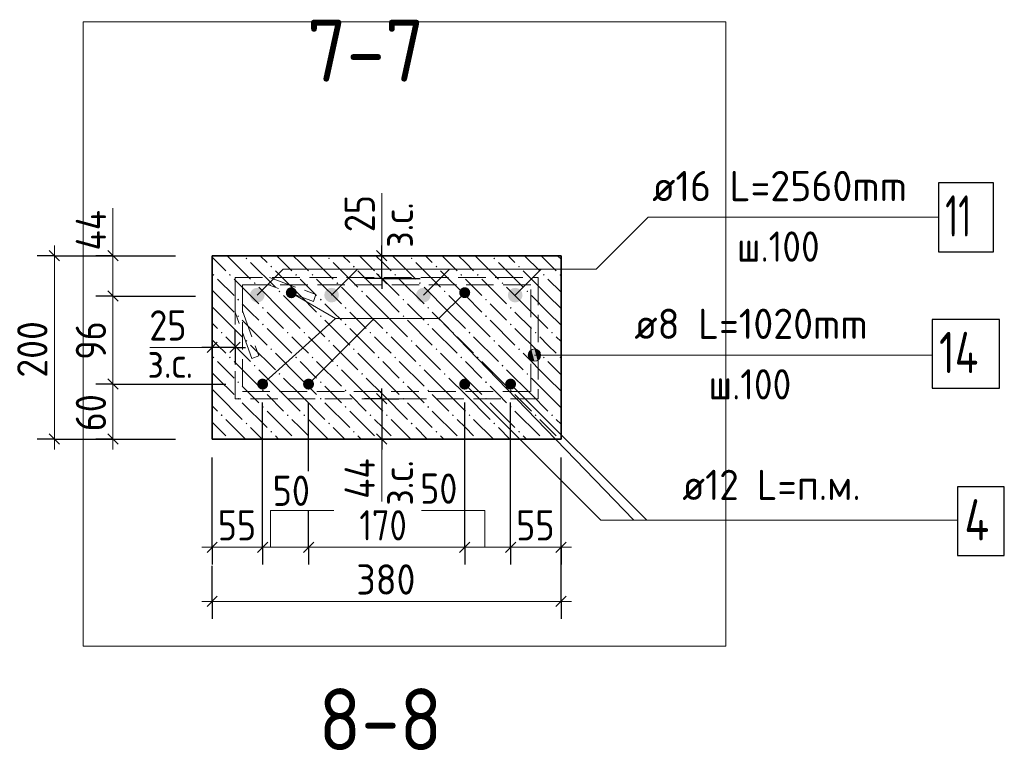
# Model space of a CAD drawing. Header units: millimetres. Extents: x 0 to 50400, y 0 to 35640.
# Tile 24 of 34: x 32481 to 41063, y 15562 to 21943. Entities that reach past the tile are written whole.
import ezdxf

# ---------------------------------------------------------------- set-up
doc = ezdxf.new("R2010")
doc.units = ezdxf.units.MM
doc.linetypes.add('______2', pattern=[324, 240, -84])
for name, color, linetype, lineweight in [('Standard', 7, 'Continuous', 25), ('ДОП Верх по Х', 7, 'Continuous', 25), ('ЖБ Перекрытие верхний уровень', 7, 'Continuous', 35), ('Размерная линия_ общее', 7, 'Continuous', 13), ('Тени', 7, 'Continuous', 13)]:
    doc.layers.add(name, color=color, linetype=linetype, lineweight=lineweight)
doc.layers.add('Поперечное армирование AW фон', color=7, linetype='______2', lineweight=13, true_color=0xa0a0a0)
doc.styles.add('ISOCPEUR', font='txt')

msp = doc.modelspace()

# ---------------------------------------------------------------- hatches: boundary and pattern name
at = {"layer": 'Standard', "linetype": 'Continuous', "lineweight": 13, "transparency": 33554687}
for points in [[(36940.8, 18971.6), (36940.8, 19064.5), (36921.4, 19045)], [(36967.8, 18964), (36967.8, 19072), (36940.8, 19064.5)], [(36967.8, 18964), (36940.8, 19064.5), (36940.8, 18971.6)], [(36994.8, 18971.6), (36994.8, 19064.5), (36967.8, 19072)], [(36994.8, 18971.6), (36967.8, 19072), (36967.8, 18964)], [(37014.2, 18991), (37014.2, 19045), (36994.8, 19064.5)], [(37014.2, 18991), (36994.8, 19064.5), (36994.8, 18971.6)], [(36921.4, 18991), (36921.4, 19045), (36913.8, 19018)], [(36940.8, 18971.6), (36921.4, 19045), (36921.4, 18991)], [(37014.2, 19045), (37014.2, 18991), (37021.8, 19018)]]:
    msp.add_hatch(color=7, dxfattribs=at).paths.add_polyline_path(points)
at = {"layer": 'ДОП Верх по Х', "linetype": 'Continuous', "lineweight": 25, "transparency": 33554687}
for points in [[(34615.8, 19540.8), (34610.9, 19565.3), (34597.1, 19586.1), (34576.3, 19599.9), (34551.8, 19604.8), (34527.3, 19599.9), (34506.6, 19586.1), (34492.7, 19565.3), (34487.8, 19540.8), (34492.7, 19516.3), (34506.6, 19495.6), (34527.3, 19481.7), (34551.8, 19476.8), (34576.3, 19481.7), (34597.1, 19495.6), (34610.9, 19516.3)], [(35263.8, 19540.8), (35258.9, 19565.3), (35245.1, 19586.1), (35224.3, 19599.9), (35199.8, 19604.8), (35175.3, 19599.9), (35154.5, 19586.1), (35140.7, 19565.3), (35135.8, 19540.8), (35140.7, 19516.3), (35154.5, 19495.6), (35175.3, 19481.7), (35199.8, 19476.8), (35224.3, 19481.7), (35245.1, 19495.6), (35258.9, 19516.3)], [(36063.8, 19540.8), (36058.9, 19565.3), (36045.1, 19586.1), (36024.3, 19599.9), (35999.8, 19604.8), (35975.3, 19599.9), (35954.5, 19586.1), (35940.7, 19565.3), (35935.8, 19540.8), (35940.7, 19516.3), (35954.5, 19495.6), (35975.3, 19481.7), (35999.8, 19476.8), (36024.3, 19481.7), (36045.1, 19495.6), (36058.9, 19516.3)], [(36863.8, 19540.8), (36858.9, 19565.3), (36845.1, 19586.1), (36824.3, 19599.9), (36799.8, 19604.8), (36775.3, 19599.9), (36754.5, 19586.1), (36740.7, 19565.3), (36735.8, 19540.8), (36740.7, 19516.3), (36754.5, 19495.6), (36775.3, 19481.7), (36799.8, 19476.8), (36824.3, 19481.7), (36845.1, 19495.6), (36858.9, 19516.3)]]:
    msp.add_hatch(color=7, dxfattribs=at).paths.add_polyline_path(points)
at = {"layer": 'ЖБ Перекрытие верхний уровень', "linetype": 'Continuous', "lineweight": 18, "transparency": 33554687}
for points in [[(34449.7, 19861.4), (34457.5, 19869.2), (34465.3, 19861.4), (34457.5, 19853.6)], [(35169.7, 19861.4), (35177.5, 19869.2), (35185.3, 19861.4), (35177.5, 19853.6)], [(35889.7, 19861.4), (35897.5, 19869.2), (35905.3, 19861.4), (35897.5, 19853.6)], [(36609.7, 19861.4), (36617.5, 19869.2), (36625.3, 19861.4), (36617.5, 19853.6)], [(34665.7, 19789.4), (34673.5, 19797.2), (34681.3, 19789.4), (34673.5, 19781.6)], [(35385.7, 19789.4), (35393.5, 19797.2), (35401.3, 19789.4), (35393.5, 19781.6)], [(36105.7, 19789.4), (36113.5, 19797.2), (36121.3, 19789.4), (36113.5, 19781.6)], [(36825.7, 19789.4), (36833.5, 19797.2), (36841.3, 19789.4), (36833.5, 19781.6)], [(34161.7, 19717.4), (34169.5, 19725.2), (34177.3, 19717.4), (34169.5, 19709.6)], [(34305.7, 19717.4), (34313.5, 19725.2), (34321.3, 19717.4), (34313.5, 19709.6)], [(34521.7, 19645.4), (34529.5, 19653.2), (34537.3, 19645.4), (34529.5, 19637.6)], [(34881.7, 19717.4), (34889.5, 19725.2), (34897.3, 19717.4), (34889.5, 19709.6)], [(35025.7, 19717.4), (35033.5, 19725.2), (35041.3, 19717.4), (35033.5, 19709.6)], [(35241.7, 19645.4), (35249.5, 19653.2), (35257.3, 19645.4), (35249.5, 19637.6)], [(35601.7, 19717.4), (35609.5, 19725.2), (35617.3, 19717.4), (35609.5, 19709.6)], [(35745.7, 19717.4), (35753.5, 19725.2), (35761.3, 19717.4), (35753.5, 19709.6)], [(35961.7, 19645.4), (35969.5, 19653.2), (35977.3, 19645.4), (35969.5, 19637.6)], [(36321.7, 19717.4), (36329.5, 19725.2), (36337.3, 19717.4), (36329.5, 19709.6)], [(36465.7, 19717.4), (36473.5, 19725.2), (36481.3, 19717.4), (36473.5, 19709.6)], [(36681.7, 19645.4), (36689.5, 19653.2), (36697.3, 19645.4), (36689.5, 19637.6)], [(37041.7, 19717.4), (37049.5, 19725.2), (37057.3, 19717.4), (37049.5, 19709.6)], [(37185.7, 19717.4), (37193.5, 19725.2), (37199.8, 19718.8), (37199.8, 19715.9), (37193.5, 19709.6)], [(34737.7, 19573.4), (34745.5, 19581.2), (34753.3, 19573.4), (34745.5, 19565.6)], [(35457.7, 19573.4), (35465.5, 19581.2), (35473.3, 19573.4), (35465.5, 19565.6)], [(36177.7, 19573.4), (36185.5, 19581.2), (36193.3, 19573.4), (36185.5, 19565.6)], [(36897.7, 19573.4), (36905.5, 19581.2), (36913.3, 19573.4), (36905.5, 19565.6)], [(34377.7, 19501.4), (34385.5, 19509.2), (34393.3, 19501.4), (34385.5, 19493.6)], [(35097.7, 19501.4), (35105.5, 19509.2), (35113.3, 19501.4), (35105.5, 19493.6)], [(35817.7, 19501.4), (35825.5, 19509.2), (35833.3, 19501.4), (35825.5, 19493.6)], [(36537.7, 19501.4), (36545.5, 19509.2), (36553.3, 19501.4), (36545.5, 19493.6)], [(34593.7, 19429.4), (34601.5, 19437.2), (34609.3, 19429.4), (34601.5, 19421.6)], [(35313.7, 19429.4), (35321.5, 19437.2), (35329.3, 19429.4), (35321.5, 19421.6)], [(36033.7, 19429.4), (36041.5, 19437.2), (36049.3, 19429.4), (36041.5, 19421.6)], [(36753.7, 19429.4), (36761.5, 19437.2), (36769.3, 19429.4), (36761.5, 19421.6)], [(34377.7, 19357.4), (34385.5, 19365.2), (34393.3, 19357.4), (34385.5, 19349.6)], [(35097.7, 19357.4), (35105.5, 19365.2), (35113.3, 19357.4), (35105.5, 19349.6)], [(35817.7, 19357.4), (35825.5, 19365.2), (35833.3, 19357.4), (35825.5, 19349.6)], [(36537.7, 19357.4), (36545.5, 19365.2), (36553.3, 19357.4), (36545.5, 19349.6)], [(34593.7, 19285.4), (34601.5, 19293.2), (34609.3, 19285.4), (34601.5, 19277.6)], [(35313.7, 19285.4), (35321.5, 19293.2), (35329.3, 19285.4), (35321.5, 19277.6)], [(36033.7, 19285.4), (36041.5, 19293.2), (36049.3, 19285.4), (36041.5, 19277.6)], [(36753.7, 19285.4), (36761.5, 19293.2), (36769.3, 19285.4), (36761.5, 19277.6)], [(34233.7, 19213.4), (34241.5, 19221.2), (34249.3, 19213.4), (34241.5, 19205.6)], [(34449.7, 19141.4), (34457.5, 19149.2), (34465.3, 19141.4), (34457.5, 19133.6)], [(34809.7, 19213.4), (34817.5, 19221.2), (34825.3, 19213.4), (34817.5, 19205.6)], [(34953.7, 19213.4), (34961.5, 19221.2), (34969.3, 19213.4), (34961.5, 19205.6)], [(35169.7, 19141.4), (35177.5, 19149.2), (35185.3, 19141.4), (35177.5, 19133.6)], [(35529.7, 19213.4), (35537.5, 19221.2), (35545.3, 19213.4), (35537.5, 19205.6)], [(35673.7, 19213.4), (35681.5, 19221.2), (35689.3, 19213.4), (35681.5, 19205.6)], [(35889.7, 19141.4), (35897.5, 19149.2), (35905.3, 19141.4), (35897.5, 19133.6)], [(36249.7, 19213.4), (36257.5, 19221.2), (36265.3, 19213.4), (36257.5, 19205.6)], [(36393.7, 19213.4), (36401.5, 19221.2), (36409.3, 19213.4), (36401.5, 19205.6)], [(36609.7, 19141.4), (36617.5, 19149.2), (36625.3, 19141.4), (36617.5, 19133.6)], [(36969.7, 19213.4), (36977.5, 19221.2), (36985.3, 19213.4), (36977.5, 19205.6)], [(37113.7, 19213.4), (37121.5, 19221.2), (37129.3, 19213.4), (37121.5, 19205.6)], [(34665.7, 19069.4), (34673.5, 19077.2), (34681.3, 19069.4), (34673.5, 19061.6)], [(35385.7, 19069.4), (35393.5, 19077.2), (35401.3, 19069.4), (35393.5, 19061.6)], [(36105.7, 19069.4), (36113.5, 19077.2), (36121.3, 19069.4), (36113.5, 19061.6)], [(36825.7, 19069.4), (36833.5, 19077.2), (36841.3, 19069.4), (36833.5, 19061.6)], [(34161.7, 18997.4), (34169.5, 19005.2), (34177.3, 18997.4), (34169.5, 18989.6)], [(34305.7, 18997.4), (34313.5, 19005.2), (34321.3, 18997.4), (34313.5, 18989.6)], [(34881.7, 18997.4), (34889.5, 19005.2), (34897.3, 18997.4), (34889.5, 18989.6)], [(35025.7, 18997.4), (35033.5, 19005.2), (35041.3, 18997.4), (35033.5, 18989.6)], [(35601.7, 18997.4), (35609.5, 19005.2), (35617.3, 18997.4), (35609.5, 18989.6)], [(35745.7, 18997.4), (35753.5, 19005.2), (35761.3, 18997.4), (35753.5, 18989.6)], [(36321.7, 18997.4), (36329.5, 19005.2), (36337.3, 18997.4), (36329.5, 18989.6)], [(36465.7, 18997.4), (36473.5, 19005.2), (36481.3, 18997.4), (36473.5, 18989.6)], [(37041.7, 18997.4), (37049.5, 19005.2), (37057.3, 18997.4), (37049.5, 18989.6)], [(37185.7, 18997.4), (37193.5, 19005.2), (37199.8, 18998.8), (37199.8, 18995.9), (37193.5, 18989.6)], [(34521.7, 18925.4), (34529.5, 18933.2), (34537.3, 18925.4), (34529.5, 18917.6)], [(35241.7, 18925.4), (35249.5, 18933.2), (35257.3, 18925.4), (35249.5, 18917.6)], [(35961.7, 18925.4), (35969.5, 18933.2), (35977.3, 18925.4), (35969.5, 18917.6)], [(36681.7, 18925.4), (36689.5, 18933.2), (36697.3, 18925.4), (36689.5, 18917.6)], [(34737.7, 18853.4), (34745.5, 18861.2), (34753.3, 18853.4), (34745.5, 18845.6)], [(35457.7, 18853.4), (35465.5, 18861.2), (35473.3, 18853.4), (35465.5, 18845.6)], [(36177.7, 18853.4), (36185.5, 18861.2), (36193.3, 18853.4), (36185.5, 18845.6)], [(36897.7, 18853.4), (36905.5, 18861.2), (36913.3, 18853.4), (36905.5, 18845.6)], [(34377.7, 18781.4), (34385.5, 18789.2), (34393.3, 18781.4), (34385.5, 18773.6)], [(34593.7, 18709.4), (34601.5, 18717.2), (34609.3, 18709.4), (34601.5, 18701.6)], [(35097.7, 18781.4), (35105.5, 18789.2), (35113.3, 18781.4), (35105.5, 18773.6)], [(35313.7, 18709.4), (35321.5, 18717.2), (35329.3, 18709.4), (35321.5, 18701.6)], [(35817.7, 18781.4), (35825.5, 18789.2), (35833.3, 18781.4), (35825.5, 18773.6)], [(36033.7, 18709.4), (36041.5, 18717.2), (36049.3, 18709.4), (36041.5, 18701.6)], [(36537.7, 18781.4), (36545.5, 18789.2), (36553.3, 18781.4), (36545.5, 18773.6)], [(36753.7, 18709.4), (36761.5, 18717.2), (36769.3, 18709.4), (36761.5, 18701.6)], [(34377.7, 18637.4), (34385.5, 18645.2), (34393.3, 18637.4), (34385.5, 18629.6)], [(35097.7, 18637.4), (35105.5, 18645.2), (35113.3, 18637.4), (35105.5, 18629.6)], [(35817.7, 18637.4), (35825.5, 18645.2), (35833.3, 18637.4), (35825.5, 18629.6)], [(36537.7, 18637.4), (36545.5, 18645.2), (36553.3, 18637.4), (36545.5, 18629.6)], [(34593.7, 18565.4), (34601.5, 18573.2), (34609.3, 18565.4), (34601.5, 18557.6)], [(35313.7, 18565.4), (35321.5, 18573.2), (35329.3, 18565.4), (35321.5, 18557.6)], [(36033.7, 18565.4), (36041.5, 18573.2), (36049.3, 18565.4), (36041.5, 18557.6)], [(36753.7, 18565.4), (36761.5, 18573.2), (36769.3, 18565.4), (36761.5, 18557.6)], [(34233.7, 18493.4), (34241.5, 18501.2), (34249.3, 18493.4), (34241.5, 18485.6)], [(34809.7, 18493.4), (34817.5, 18501.2), (34825.3, 18493.4), (34817.5, 18485.6)], [(34953.7, 18493.4), (34961.5, 18501.2), (34969.3, 18493.4), (34961.5, 18485.6)], [(35529.7, 18493.4), (35537.5, 18501.2), (35545.3, 18493.4), (35537.5, 18485.6)], [(35673.7, 18493.4), (35681.5, 18501.2), (35689.3, 18493.4), (35681.5, 18485.6)], [(36249.7, 18493.4), (36257.5, 18501.2), (36265.3, 18493.4), (36257.5, 18485.6)], [(36393.7, 18493.4), (36401.5, 18501.2), (36409.3, 18493.4), (36401.5, 18485.6)], [(36969.7, 18493.4), (36977.5, 18501.2), (36985.3, 18493.4), (36977.5, 18485.6)], [(37113.7, 18493.4), (37121.5, 18501.2), (37129.3, 18493.4), (37121.5, 18485.6)], [(34449.7, 18421.4), (34457.5, 18429.2), (34465.3, 18421.4), (34457.5, 18413.6)], [(35169.7, 18421.4), (35177.5, 18429.2), (35185.3, 18421.4), (35177.5, 18413.6)], [(35889.7, 18421.4), (35897.5, 18429.2), (35905.3, 18421.4), (35897.5, 18413.6)], [(36609.7, 18421.4), (36617.5, 18429.2), (36625.3, 18421.4), (36617.5, 18413.6)], [(34169.1, 18284.8), (34169.5, 18285.2), (34169.8, 18284.8)], [(34313.1, 18284.8), (34313.5, 18285.2), (34313.8, 18284.8)], [(34665.7, 18349.4), (34673.5, 18357.2), (34681.3, 18349.4), (34673.5, 18341.6)], [(34889.1, 18284.8), (34889.5, 18285.2), (34889.8, 18284.8)], [(35033.1, 18284.8), (35033.5, 18285.2), (35033.8, 18284.8)], [(35385.7, 18349.4), (35393.5, 18357.2), (35401.3, 18349.4), (35393.5, 18341.6)], [(35609.1, 18284.8), (35609.5, 18285.2), (35609.8, 18284.8)], [(35753.1, 18284.8), (35753.5, 18285.2), (35753.8, 18284.8)], [(36105.7, 18349.4), (36113.5, 18357.2), (36121.3, 18349.4), (36113.5, 18341.6)], [(36329.1, 18284.8), (36329.5, 18285.2), (36329.8, 18284.8)], [(36473.1, 18284.8), (36473.5, 18285.2), (36473.8, 18284.8)], [(36825.7, 18349.4), (36833.5, 18357.2), (36841.3, 18349.4), (36833.5, 18341.6)], [(37049.1, 18284.8), (37049.5, 18285.2), (37049.8, 18284.8)], [(37193.1, 18284.8), (37193.5, 18285.2), (37193.8, 18284.8)]]:
    msp.add_hatch(color=7, dxfattribs=at).paths.add_polyline_path(points, flags=16)
at = {"layer": 'Тени', "linetype": 'Continuous', "lineweight": 13, "transparency": 33554687}
for points in [[(34896.5, 19561.7), (34892.8, 19580), (34882.4, 19595.6), (34866.8, 19606), (34848.5, 19609.7), (34830.1, 19606), (34814.5, 19595.6), (34804.1, 19580), (34800.5, 19561.7), (34804.1, 19543.3), (34814.5, 19527.7), (34830.1, 19517.3), (34848.5, 19513.7), (34866.8, 19517.3), (34882.4, 19527.7), (34892.8, 19543.3)], [(36407.8, 19562.3), (36404.2, 19580.7), (36393.8, 19596.3), (36378.2, 19606.7), (36359.8, 19610.3), (36341.4, 19606.7), (36325.9, 19596.3), (36315.5, 19580.7), (36311.8, 19562.3), (36315.5, 19544), (36325.9, 19528.4), (36341.4, 19518), (36359.8, 19514.3), (36378.2, 19518), (36393.8, 19528.4), (36404.2, 19544)], [(34646.7, 18764.8), (34643, 18783.2), (34632.6, 18798.8), (34617.1, 18809.2), (34598.7, 18812.8), (34580.3, 18809.2), (34564.8, 18798.8), (34554.4, 18783.2), (34550.7, 18764.8), (34554.4, 18746.5), (34564.8, 18730.9), (34580.3, 18720.5), (34598.7, 18716.8), (34617.1, 18720.5), (34632.6, 18730.9), (34643, 18746.5)], [(35046.7, 18764.8), (35043.1, 18783.2), (35032.6, 18798.8), (35017.1, 18809.2), (34998.7, 18812.8), (34980.3, 18809.2), (34964.8, 18798.8), (34954.4, 18783.2), (34950.7, 18764.8), (34954.4, 18746.5), (34964.8, 18730.9), (34980.3, 18720.5), (34998.7, 18716.8), (35017.1, 18720.5), (35032.6, 18730.9), (35043.1, 18746.5)], [(36407.8, 18764.8), (36404.2, 18783.2), (36393.8, 18798.8), (36378.2, 18809.2), (36359.8, 18812.8), (36341.4, 18809.2), (36325.9, 18798.8), (36315.5, 18783.2), (36311.8, 18764.8), (36315.5, 18746.5), (36325.9, 18730.9), (36341.4, 18720.5), (36359.8, 18716.8), (36378.2, 18720.5), (36393.8, 18730.9), (36404.2, 18746.5)], [(36807.8, 18764.8), (36804.1, 18783.2), (36793.7, 18798.8), (36778.2, 18809.2), (36759.8, 18812.8), (36741.4, 18809.2), (36725.9, 18798.8), (36715.5, 18783.2), (36711.8, 18764.8), (36715.5, 18746.5), (36725.9, 18730.9), (36741.4, 18720.5), (36759.8, 18716.8), (36778.2, 18720.5), (36793.7, 18730.9), (36804.1, 18746.5)]]:
    msp.add_hatch(color=7, dxfattribs=at).paths.add_polyline_path(points)

# ---------------------------------------------------------------- linework, layer by layer
at = {"layer": 'Standard', "color": 7, "linetype": 'Continuous', "lineweight": 13, "transparency": 33554687}
for p, q in [((35636.6, 19884.8), (35636.6, 20428.8)), ((33293.8, 19884.8), (33293.8, 20300.8)), ((35199.8, 19540.8), (35426.1, 19767.1)), ((35999.8, 19540.8), (36226.1, 19767.1)), ((36799.8, 19540.8), (37026.1, 19767.1)), ((34848.5, 19561.7), (35233.3, 19336.1)), ((34598.7, 18764.8), (35233.3, 19336.1)), ((34998.7, 18764.8), (35569.9, 19336.1)), ((36133.5, 19336.1), (37835, 17576.9)), ((34158.7, 19084.8), (33614.7, 19084.8)), ((36967.8, 19072), (36967.8, 19072)), ((36913.8, 19018), (36913.8, 19018)), ((40433.9, 19018), (36967.8, 19018)), ((37021.8, 19018), (37021.8, 19018)), ((36967.8, 18964), (36967.8, 18964)), ((36759.8, 18764.8), (37947.7, 17576.9)), ((35636.6, 17740.8), (35636.6, 18284.8)), ((34666.1, 17341.2), (34666.1, 17661.2)), ((34666.1, 17661.2), (35218.1, 17661.2)), ((36536, 17661.2), (35984, 17661.2)), ((36536, 17341.2), (36536, 17661.2))]:
    msp.add_line(p, q, dxfattribs=at)
at = {"layer": 'Standard', "color": 254, "linetype": 'Continuous', "lineweight": 13, "true_color": 0xc4c4ff, "transparency": 33554687}
msp.add_lwpolyline([(33035, 16479.3), (38635, 16479.3), (38635, 21925.1), (33035, 21925.1), (33035, 16479.3)], dxfattribs=at)
at = {"layer": 'Standard', "color": 7, "linetype": 'Continuous', "lineweight": 13, "transparency": 33554687}
for points in [[(34778.1, 19767.1), (37506.1, 19767.1), (37958.6, 20219.6), (40487.9, 20219.6)], [(34551.8, 19540.8), (34778.1, 19767.1), (35426.1, 19767.1)], [(36359.8, 19562.3), (36133.5, 19336.1), (35233.3, 19336.1)], [(36359.8, 18764.8), (37547.7, 17576.9), (40654.9, 17576.9)]]:
    msp.add_lwpolyline(points, dxfattribs=at)
msp.add_circle((36967.8, 19018), 54, dxfattribs=at)
at = {"layer": 'ДОП Верх по Х', "color": 7, "linetype": 'Continuous', "lineweight": 25, "transparency": 33554687}
msp.add_lwpolyline([(40487.9, 19919.6), (40967.9, 19919.6), (40967.9, 20519.6), (40487.9, 20519.6), (40487.9, 19919.6)], dxfattribs=at)
at = {"layer": 'ЖБ Перекрытие верхний уровень', "color": 7, "linetype": 'Continuous', "lineweight": 35, "transparency": 33554687}
for p, q in [((34158.7, 19884.8), (34158.7, 18284.8)), ((37199.8, 19884.8), (34158.7, 19884.8)), ((37199.8, 18284.8), (37199.8, 19884.8)), ((34158.7, 18284.8), (37199.8, 18284.8))]:
    msp.add_line(p, q, dxfattribs=at)
at = {"layer": 'ЖБ Перекрытие верхний уровень', "color": 9, "linetype": 'Continuous', "lineweight": 18, "true_color": 0xc7c7c7, "transparency": 33554687}
for p, q in [((34205.5, 19825.4), (34158.7, 19872.1)), ((34277.5, 19753.4), (34205.5, 19825.4)), ((34290, 19884.8), (34493.5, 19681.4)), ((34493.5, 19825.4), (34709.5, 19609.4)), ((34578, 19884.8), (34637.5, 19825.4)), ((34722, 19884.8), (34853.5, 19753.4)), ((34925.5, 19825.4), (34866, 19884.8)), ((34997.5, 19753.4), (34925.5, 19825.4)), ((35010, 19884.8), (35213.5, 19681.4)), ((35213.5, 19825.4), (35429.5, 19609.4)), ((35298, 19884.8), (35357.5, 19825.4)), ((35442, 19884.8), (35573.5, 19753.4)), ((35645.5, 19825.4), (35586, 19884.8)), ((35717.5, 19753.4), (35645.5, 19825.4)), ((35730, 19884.8), (35933.5, 19681.4)), ((35933.5, 19825.4), (36149.5, 19609.4)), ((36018, 19884.8), (36077.5, 19825.4)), ((36162, 19884.8), (36293.5, 19753.4)), ((36365.5, 19825.4), (36306, 19884.8)), ((36437.5, 19753.4), (36365.5, 19825.4)), ((36450, 19884.8), (36653.5, 19681.4)), ((36653.5, 19825.4), (36869.5, 19609.4)), ((36738, 19884.8), (36797.5, 19825.4)), ((36882, 19884.8), (37013.5, 19753.4)), ((37085.5, 19825.4), (37026, 19884.8)), ((37157.5, 19753.4), (37085.5, 19825.4)), ((37170, 19884.8), (37199.8, 19855)), ((34925.5, 19537.4), (34709.5, 19753.4)), ((35645.5, 19537.4), (35429.5, 19753.4)), ((36365.5, 19537.4), (36149.5, 19753.4)), ((37085.5, 19537.4), (36869.5, 19753.4)), ((34205.5, 19681.4), (34349.5, 19537.4)), ((34349.5, 19681.4), (34565.5, 19465.4)), ((34925.5, 19681.4), (35069.5, 19537.4)), ((35069.5, 19681.4), (35285.5, 19465.4)), ((35645.5, 19681.4), (35789.5, 19537.4)), ((35789.5, 19681.4), (36005.5, 19465.4)), ((36365.5, 19681.4), (36509.5, 19537.4)), ((36509.5, 19681.4), (36725.5, 19465.4)), ((37085.5, 19681.4), (37199.8, 19567)), ((34205.5, 19537.4), (34158.7, 19584.1)), ((34781.5, 19393.4), (34565.5, 19609.4)), ((35501.5, 19393.4), (35285.5, 19609.4)), ((36221.5, 19393.4), (36005.5, 19609.4)), ((36941.5, 19393.4), (36725.5, 19609.4)), ((34205.5, 19537.4), (34349.5, 19393.4)), ((34781.5, 19537.4), (34925.5, 19393.4)), ((34925.5, 19537.4), (35069.5, 19393.4)), ((35501.5, 19537.4), (35645.5, 19393.4)), ((35645.5, 19537.4), (35789.5, 19393.4)), ((36221.5, 19537.4), (36365.5, 19393.4)), ((36365.5, 19537.4), (36509.5, 19393.4)), ((36941.5, 19537.4), (37085.5, 19393.4)), ((37085.5, 19537.4), (37199.8, 19423)), ((34158.7, 19440.1), (34205.5, 19393.4)), ((34493.5, 19393.4), (34421.5, 19465.4)), ((35213.5, 19393.4), (35141.5, 19465.4)), ((35933.5, 19393.4), (35861.5, 19465.4)), ((36653.5, 19393.4), (36581.5, 19465.4)), ((34205.5, 19393.4), (34421.5, 19177.4)), ((34421.5, 19321.4), (34637.5, 19105.4)), ((34565.5, 19321.4), (34493.5, 19393.4)), ((34637.5, 19393.4), (34781.5, 19249.4)), ((34781.5, 19393.4), (34925.5, 19249.4)), ((34925.5, 19393.4), (35141.5, 19177.4)), ((35141.5, 19321.4), (35357.5, 19105.4)), ((35285.5, 19321.4), (35213.5, 19393.4)), ((35357.5, 19393.4), (35501.5, 19249.4)), ((35501.5, 19393.4), (35645.5, 19249.4)), ((35645.5, 19393.4), (35861.5, 19177.4)), ((35861.5, 19321.4), (36077.5, 19105.4)), ((36005.5, 19321.4), (35933.5, 19393.4)), ((36077.5, 19393.4), (36221.5, 19249.4)), ((36221.5, 19393.4), (36365.5, 19249.4)), ((36365.5, 19393.4), (36581.5, 19177.4)), ((36581.5, 19321.4), (36797.5, 19105.4)), ((36725.5, 19321.4), (36653.5, 19393.4)), ((36797.5, 19393.4), (36941.5, 19249.4)), ((36941.5, 19393.4), (37085.5, 19249.4)), ((37085.5, 19393.4), (37199.8, 19279)), ((34158.7, 19296.1), (34205.5, 19249.4)), ((34637.5, 19249.4), (34853.5, 19033.4)), ((35357.5, 19249.4), (35573.5, 19033.4)), ((36077.5, 19249.4), (36293.5, 19033.4)), ((36797.5, 19249.4), (37013.5, 19033.4)), ((34205.5, 19105.4), (34158.7, 19152.1)), ((34277.5, 19177.4), (34493.5, 18961.4)), ((34925.5, 19105.4), (34853.5, 19177.4)), ((34997.5, 19177.4), (35213.5, 18961.4)), ((35645.5, 19105.4), (35573.5, 19177.4)), ((35717.5, 19177.4), (35933.5, 18961.4)), ((36365.5, 19105.4), (36293.5, 19177.4)), ((36437.5, 19177.4), (36653.5, 18961.4)), ((37085.5, 19105.4), (37013.5, 19177.4)), ((37157.5, 19177.4), (37199.8, 19135)), ((34277.5, 19033.4), (34205.5, 19105.4)), ((34493.5, 19105.4), (34709.5, 18889.4)), ((34997.5, 19033.4), (34925.5, 19105.4)), ((35213.5, 19105.4), (35429.5, 18889.4)), ((35717.5, 19033.4), (35645.5, 19105.4)), ((35933.5, 19105.4), (36149.5, 18889.4)), ((36437.5, 19033.4), (36365.5, 19105.4)), ((36653.5, 19105.4), (36869.5, 18889.4)), ((37157.5, 19033.4), (37085.5, 19105.4)), ((34925.5, 18817.4), (34709.5, 19033.4)), ((35645.5, 18817.4), (35429.5, 19033.4)), ((36365.5, 18817.4), (36149.5, 19033.4)), ((37085.5, 18817.4), (36869.5, 19033.4)), ((34205.5, 18961.4), (34349.5, 18817.4)), ((34349.5, 18961.4), (34565.5, 18745.4)), ((34781.5, 18673.4), (34565.5, 18889.4)), ((34925.5, 18961.4), (35069.5, 18817.4)), ((35069.5, 18961.4), (35285.5, 18745.4)), ((35501.5, 18673.4), (35285.5, 18889.4)), ((35645.5, 18961.4), (35789.5, 18817.4)), ((35789.5, 18961.4), (36005.5, 18745.4)), ((36221.5, 18673.4), (36005.5, 18889.4)), ((36365.5, 18961.4), (36509.5, 18817.4)), ((36509.5, 18961.4), (36725.5, 18745.4)), ((36941.5, 18673.4), (36725.5, 18889.4)), ((37085.5, 18961.4), (37199.8, 18847)), ((34205.5, 18817.4), (34158.7, 18864.1)), ((34205.5, 18817.4), (34349.5, 18673.4)), ((34781.5, 18817.4), (34925.5, 18673.4)), ((34925.5, 18817.4), (35069.5, 18673.4)), ((35501.5, 18817.4), (35645.5, 18673.4)), ((35645.5, 18817.4), (35789.5, 18673.4)), ((36221.5, 18817.4), (36365.5, 18673.4)), ((36365.5, 18817.4), (36509.5, 18673.4)), ((36941.5, 18817.4), (37085.5, 18673.4)), ((37085.5, 18817.4), (37199.8, 18703)), ((34158.7, 18720.1), (34205.5, 18673.4)), ((34493.5, 18673.4), (34421.5, 18745.4)), ((35213.5, 18673.4), (35141.5, 18745.4)), ((35933.5, 18673.4), (35861.5, 18745.4)), ((36653.5, 18673.4), (36581.5, 18745.4)), ((34205.5, 18673.4), (34421.5, 18457.4)), ((34565.5, 18601.4), (34493.5, 18673.4)), ((34637.5, 18673.4), (34781.5, 18529.4)), ((34781.5, 18673.4), (34925.5, 18529.4)), ((34925.5, 18673.4), (35141.5, 18457.4)), ((35285.5, 18601.4), (35213.5, 18673.4)), ((35357.5, 18673.4), (35501.5, 18529.4)), ((35501.5, 18673.4), (35645.5, 18529.4)), ((35645.5, 18673.4), (35861.5, 18457.4)), ((36005.5, 18601.4), (35933.5, 18673.4)), ((36077.5, 18673.4), (36221.5, 18529.4)), ((36221.5, 18673.4), (36365.5, 18529.4)), ((36365.5, 18673.4), (36581.5, 18457.4)), ((36725.5, 18601.4), (36653.5, 18673.4)), ((36797.5, 18673.4), (36941.5, 18529.4)), ((36941.5, 18673.4), (37085.5, 18529.4)), ((37085.5, 18673.4), (37199.8, 18559)), ((34158.7, 18576.1), (34205.5, 18529.4)), ((34421.5, 18601.4), (34637.5, 18385.4)), ((35141.5, 18601.4), (35357.5, 18385.4)), ((35861.5, 18601.4), (36077.5, 18385.4)), ((36581.5, 18601.4), (36797.5, 18385.4)), ((34277.5, 18457.4), (34450, 18284.8)), ((34637.5, 18529.4), (34853.5, 18313.4)), ((34925.5, 18385.4), (34853.5, 18457.4)), ((34997.5, 18457.4), (35170, 18284.8)), ((35357.5, 18529.4), (35573.5, 18313.4)), ((35645.5, 18385.4), (35573.5, 18457.4)), ((35717.5, 18457.4), (35890, 18284.8)), ((36077.5, 18529.4), (36293.5, 18313.4)), ((36365.5, 18385.4), (36293.5, 18457.4)), ((36437.5, 18457.4), (36610, 18284.8)), ((36797.5, 18529.4), (37013.5, 18313.4)), ((37085.5, 18385.4), (37013.5, 18457.4)), ((37157.5, 18457.4), (37199.8, 18415)), ((34205.5, 18385.4), (34158.7, 18432.1)), ((34277.5, 18313.4), (34205.5, 18385.4)), ((34493.5, 18385.4), (34594, 18284.8)), ((34997.5, 18313.4), (34925.5, 18385.4)), ((35213.5, 18385.4), (35314, 18284.8)), ((35717.5, 18313.4), (35645.5, 18385.4)), ((35933.5, 18385.4), (36034, 18284.8)), ((36437.5, 18313.4), (36365.5, 18385.4)), ((36653.5, 18385.4), (36754, 18284.8)), ((37157.5, 18313.4), (37085.5, 18385.4)), ((34738, 18284.8), (34709.5, 18313.4)), ((35458, 18284.8), (35429.5, 18313.4)), ((36178, 18284.8), (36149.5, 18313.4)), ((36898, 18284.8), (36869.5, 18313.4))]:
    msp.add_line(p, q, dxfattribs=at)
at = {"layer": 'Поперечное армирование AW фон', "color": 253, "linetype": '______2', "lineweight": 13, "true_color": 0xa0a0a0, "transparency": 33554687}
msp.add_lwpolyline([(34505.5, 18989.2), (34358.7, 19392.5), (34358.7, 19693.7), (36999.8, 19693.7), (36999.8, 18637.6), (34358.7, 18637.6), (34358.7, 19693.7), (34659.8, 19693.7), (35063.1, 19546.9), (35041.2, 19486.7), (34648.6, 19629.7), (34422.7, 19629.7), (34422.7, 18701.6), (36935.8, 18701.6), (36935.8, 19629.7), (34422.7, 19629.7), (34422.7, 19403.8), (34565.6, 19011.1), (34505.5, 18989.2)], dxfattribs=at)
at = {"layer": 'Поперечное армирование AW фон', "color": 7, "linetype": 'Continuous', "lineweight": 25, "transparency": 33554687}
msp.add_lwpolyline([(40433.9, 18728.7), (41021.9, 18728.7), (41021.9, 19328.7), (40433.9, 19328.7), (40433.9, 18728.7)], dxfattribs=at)
at = {"layer": 'Размерная линия_ общее', "color": 7, "linetype": 'Continuous', "lineweight": 25, "transparency": 33554687}
for p, q in [((32828.4, 19839.8), (32738.4, 19929.8)), ((33338.8, 19839.8), (33248.8, 19929.8)), ((35681.6, 19839.8), (35591.6, 19929.8)), ((35681.6, 19639.8), (35591.6, 19729.8)), ((33338.8, 19487.8), (33248.8, 19577.8)), ((34203.7, 19129.8), (34113.7, 19039.8)), ((34403.7, 19129.8), (34313.7, 19039.8)), ((33338.8, 18719.8), (33248.8, 18809.8)), ((35591.6, 18682.7), (35681.6, 18592.6)), ((32828.4, 18239.8), (32738.4, 18329.8)), ((33338.8, 18239.8), (33248.8, 18329.8)), ((35591.6, 18329.8), (35681.6, 18239.8)), ((34113.7, 17296.2), (34203.7, 17386.2)), ((34553.7, 17296.2), (34643.7, 17386.2)), ((34953.7, 17296.2), (35043.7, 17386.2)), ((36314.8, 17296.2), (36404.8, 17386.2)), ((36714.8, 17296.2), (36804.8, 17386.2)), ((37154.8, 17296.2), (37244.8, 17386.2)), ((34113.7, 16823.8), (34203.7, 16913.8)), ((37154.8, 16823.8), (37244.8, 16913.8))]:
    msp.add_line(p, q, dxfattribs=at)
at = {"layer": 'Размерная линия_ общее', "color": 7, "linetype": 'Continuous', "lineweight": 13, "transparency": 33554687}
for p, q in [((32783.4, 19884.8), (32783.4, 19974.8)), ((33293.8, 19884.8), (33293.8, 19974.8)), ((33293.8, 19532.8), (33293.8, 19884.8)), ((33293.8, 18764.8), (33293.8, 19532.8)), ((33293.8, 18284.8), (33293.8, 18764.8)), ((32783.4, 18284.8), (32783.4, 18194.8)), ((33293.8, 18284.8), (33293.8, 18194.8)), ((34158.7, 17341.2), (34068.7, 17341.2)), ((34158.7, 17341.2), (34598.7, 17341.2)), ((34598.7, 17341.2), (34998.7, 17341.2)), ((34998.7, 17341.2), (36359.8, 17341.2)), ((36359.8, 17341.2), (36759.8, 17341.2)), ((36759.8, 17341.2), (37199.8, 17341.2)), ((37199.8, 17341.2), (37289.8, 17341.2)), ((34158.7, 16868.8), (34068.7, 16868.8)), ((34158.7, 16868.8), (37199.8, 16868.8)), ((37199.8, 16868.8), (37289.8, 16868.8))]:
    msp.add_line(p, q, dxfattribs=at)
at = {"layer": 'Размерная линия_ общее', "color": 7, "linetype": 'Continuous', "lineweight": -3, "transparency": 33554687}
for p, q in [((35636.6, 19884.8), (35636.6, 19974.8)), ((35636.6, 19684.8), (35636.6, 19884.8)), ((35636.6, 19684.8), (35636.6, 19594.8)), ((34158.7, 19084.8), (34068.7, 19084.8)), ((34358.7, 19084.8), (34158.7, 19084.8)), ((34358.7, 19084.8), (34448.7, 19084.8)), ((35636.6, 18637.6), (35636.6, 18727.7)), ((35636.6, 18637.6), (35636.6, 18284.8)), ((35636.6, 18284.8), (35636.6, 18194.8))]:
    msp.add_line(p, q, dxfattribs=at)
at = {"layer": 'Размерная линия_ общее', "color": 253, "linetype": 'Continuous', "lineweight": -3, "true_color": 0xa0a0a0, "transparency": 33554687}
for p, q in [((32783.4, 19884.8), (32633.4, 19884.8)), ((32783.4, 19884.8), (32933.4, 19884.8)), ((32783.4, 19884.8), (33838.7, 19884.8)), ((33293.8, 19884.8), (33143.8, 19884.8)), ((33293.8, 19884.8), (33443.8, 19884.8)), ((33293.8, 19884.8), (33838.7, 19884.8)), ((35636.6, 19884.8), (35411.2, 19884.8)), ((35636.6, 19884.8), (35486.6, 19884.8)), ((35636.6, 19884.8), (35786.6, 19884.8)), ((35636.6, 19684.8), (35486.6, 19684.8)), ((35636.6, 19684.8), (35786.6, 19684.8)), ((35636.6, 19684.8), (35971.2, 19684.8)), ((33293.8, 19532.8), (33143.8, 19532.8)), ((33293.8, 19532.8), (33443.8, 19532.8)), ((33293.8, 19532.8), (34014.7, 19532.8)), ((34158.7, 19084.8), (34158.7, 19234.8)), ((34358.7, 19084.8), (34358.7, 19234.8)), ((34158.7, 19084.8), (34158.7, 18934.8)), ((34358.7, 19084.8), (34358.7, 18934.8)), ((33293.8, 18764.8), (33143.8, 18764.8)), ((33293.8, 18764.8), (33443.8, 18764.8)), ((35636.6, 18637.6), (35486.6, 18637.6)), ((35636.6, 18637.6), (35786.6, 18637.6)), ((32783.4, 18284.8), (32633.4, 18284.8)), ((32783.4, 18284.8), (32933.4, 18284.8)), ((32783.4, 18284.8), (33838.7, 18284.8)), ((33293.8, 18284.8), (33143.8, 18284.8)), ((33293.8, 18284.8), (33443.8, 18284.8)), ((33293.8, 18284.8), (33838.7, 18284.8)), ((35636.6, 18284.8), (35486.6, 18284.8)), ((35636.6, 18284.8), (35786.6, 18284.8)), ((34158.7, 17341.2), (34158.7, 18124.8)), ((37199.8, 17341.2), (37199.8, 18124.8)), ((37199.8, 16868.8), (37199.8, 18124.8)), ((34158.7, 17341.2), (34158.7, 17491.2)), ((34598.7, 17341.2), (34598.7, 17491.2)), ((34998.7, 17341.2), (34998.7, 17491.2)), ((36359.8, 17341.2), (36359.8, 17491.2)), ((36759.8, 17341.2), (36759.8, 17491.2)), ((37199.8, 17341.2), (37199.8, 17491.2)), ((34158.7, 17341.2), (34158.7, 17191.2)), ((34598.7, 17341.2), (34598.7, 17191.2)), ((34998.7, 17341.2), (34998.7, 17191.2)), ((36359.8, 17341.2), (36359.8, 17191.2)), ((36759.8, 17341.2), (36759.8, 17191.2)), ((37199.8, 17341.2), (37199.8, 17191.2)), ((34158.7, 16868.8), (34158.7, 17181.2)), ((34158.7, 16868.8), (34158.7, 17018.8)), ((37199.8, 16868.8), (37199.8, 17018.8)), ((34158.7, 16868.8), (34158.7, 16718.8)), ((37199.8, 16868.8), (37199.8, 16718.8))]:
    msp.add_line(p, q, dxfattribs=at)
at = {"layer": 'Размерная линия_ общее', "color": 7, "linetype": 'Continuous', "lineweight": 13, "transparency": 33554687}
msp.add_lwpolyline([(32783.4, 18284.8), (32783.4, 18733.7), (32783.4, 18733.7), (32783.4, 19884.8)], dxfattribs=at)
at = {"layer": 'Размерная линия_ общее', "color": 253, "linetype": 'Continuous', "lineweight": -3, "true_color": 0xa0a0a0, "transparency": 33554687}
for points in [[(33293.8, 18764.8), (33719.4, 18764.8), (33719.4, 18764.8), (34278.7, 18764.8)], [(34598.7, 17341.2), (34598.7, 17361.6), (34598.7, 17361.6), (34598.7, 17361.6), (34598.7, 17361.6), (34598.7, 17439.8), (34598.7, 17439.8), (34598.7, 17632.8), (34598.7, 17632.8), (34598.7, 17847.1), (34598.7, 17847.1), (34598.7, 18604.8)], [(34998.7, 18006.2), (34998.7, 18297.5), (34998.7, 18297.5), (34998.7, 18604.8)], [(36359.8, 17341.2), (36359.8, 17361.6), (36359.8, 17361.6), (36359.8, 18604.8)], [(36759.8, 17341.2), (36759.8, 17361.6), (36759.8, 17361.6), (36759.8, 18604.8)], [(34998.7, 17341.2), (34998.7, 17361.6), (34998.7, 17361.6), (34998.7, 17361.6), (34998.7, 17361.6), (34998.7, 17512.3), (34998.7, 17512.3), (34998.7, 17663)]]:
    msp.add_lwpolyline(points, dxfattribs=at)
at = {"layer": 'Тени', "color": 7, "linetype": 'Continuous', "lineweight": 25, "transparency": 33554687}
msp.add_lwpolyline([(40654.9, 17268.9), (41062.9, 17268.9), (41062.9, 17868.9), (40654.9, 17868.9), (40654.9, 17268.9)], dxfattribs=at)

# ---------------------------------------------------------------- texts
at = {"layer": 'Standard', "color": 7, "linetype": 'Continuous', "lineweight": 50, "transparency": 33554687, "char_height": 540, "width": 1379.427, "attachment_point": 7, "style": 'ISOCPEUR'}
for s, insert in [('\\W0.91;7-7', (34986, 21403.4)), ('\\W0.91;8-8', (35086.9, 15571.5))]:
    msp.add_mtext(s, dxfattribs=dict(at, insert=insert))
at = {"layer": 'ДОП Верх по Х', "color": 7, "linetype": 'Continuous', "lineweight": 13, "transparency": 33554687, "attachment_point": 7, "style": 'ISOCPEUR'}
for s, insert, char_height, width in [('\\W0.96;ø16 L=2560mm ', (37994.1, 20360.4), 264, 2580.62), ('\\W0.63;11', (40547.9, 20051.6), 360, 472.5), ('\\W0.90;ш.100 ', (38733.3, 19832.4), 264, 1095.488)]:
    msp.add_mtext(s, dxfattribs=dict(at, insert=insert, char_height=char_height, width=width))
at = {"layer": 'Поперечное армирование AW фон', "color": 7, "linetype": 'Continuous', "lineweight": 13, "transparency": 33554687, "attachment_point": 7, "style": 'ISOCPEUR'}
for s, insert, char_height, width in [('\\W0.96;ø8 L=1020mm ', (37838.7, 19158.8), 264, 2395.549), ('\\W0.76;14', (40493.9, 18860.7), 360, 605.48)]:
    msp.add_mtext(s, dxfattribs=dict(at, insert=insert, char_height=char_height, width=width))
at = {"layer": 'Поперечное армирование AW фон', "color": 7, "linetype": '______2', "lineweight": 13, "transparency": 33554687, "insert": (38485.5, 18630.8), "char_height": 264, "width": 1095.472, "attachment_point": 7, "style": 'ISOCPEUR'}
msp.add_mtext('\\W0.90;ш.100 ', dxfattribs=at)
at = {"layer": 'Размерная линия_ общее', "color": 7, "linetype": 'Continuous', "lineweight": 25, "transparency": 33554687, "char_height": 264, "attachment_point": 7, "rotation": 90, "style": 'ISOCPEUR'}
for s, insert, width in [('\\W0.90;з.с.', (35909.1, 19953.7), 607.131), ('\\W0.87;25', (35576.6, 20089.8), 484.728), ('\\W0.89;44', (33233.8, 19929.8), 539.493), ('\\W0.91;200', (32723.4, 18820.8), 674.395), ('\\W0.87;96', (33233.8, 18977.2), 484.709), ('\\W0.87;60', (33233.8, 18353.2), 484.709), ('\\W0.89;44', (35576.6, 17763.8), 539.493), ('\\W0.90;з.с.', (35909.4, 17704.4), 607.122)]:
    msp.add_mtext(s, dxfattribs=dict(at, insert=insert, width=width))
at = {"layer": 'Размерная линия_ общее', "color": 7, "linetype": 'Continuous', "lineweight": 25, "transparency": 33554687, "char_height": 264, "attachment_point": 7, "style": 'ISOCPEUR'}
for s, insert, width in [('\\W0.87;25', (33610.5, 19144.8), 484.709), ('\\W0.90;з.с.', (33594.8, 18818.9), 607.122), ('\\W0.87;50', (34686.2, 17702.6), 484.728), ('\\W0.87;50', (35971.6, 17721.2), 484.718), ('\\W0.87;55', (34207.1, 17401.2), 484.709), ('\\W0.83;170', (35441.7, 17401.2), 610.286), ('\\W0.87;55', (36808.2, 17401.2), 484.718), ('\\W0.91;380', (35415.3, 16928.8), 674.377)]:
    msp.add_mtext(s, dxfattribs=dict(at, insert=insert, width=width))
at = {"layer": 'Тени', "color": 7, "linetype": 'Continuous', "lineweight": 13, "transparency": 33554687, "attachment_point": 7, "style": 'ISOCPEUR'}
for s, insert, char_height, width in [('\\W0.94;ø12 L=п.м. ', (38256.5, 17753.7), 264, 1918.969), ('\\W0.80;4', (40714.9, 17400.9), 360, 431.796)]:
    msp.add_mtext(s, dxfattribs=dict(at, insert=insert, char_height=char_height, width=width))

doc.saveas('drawing.dxf')
